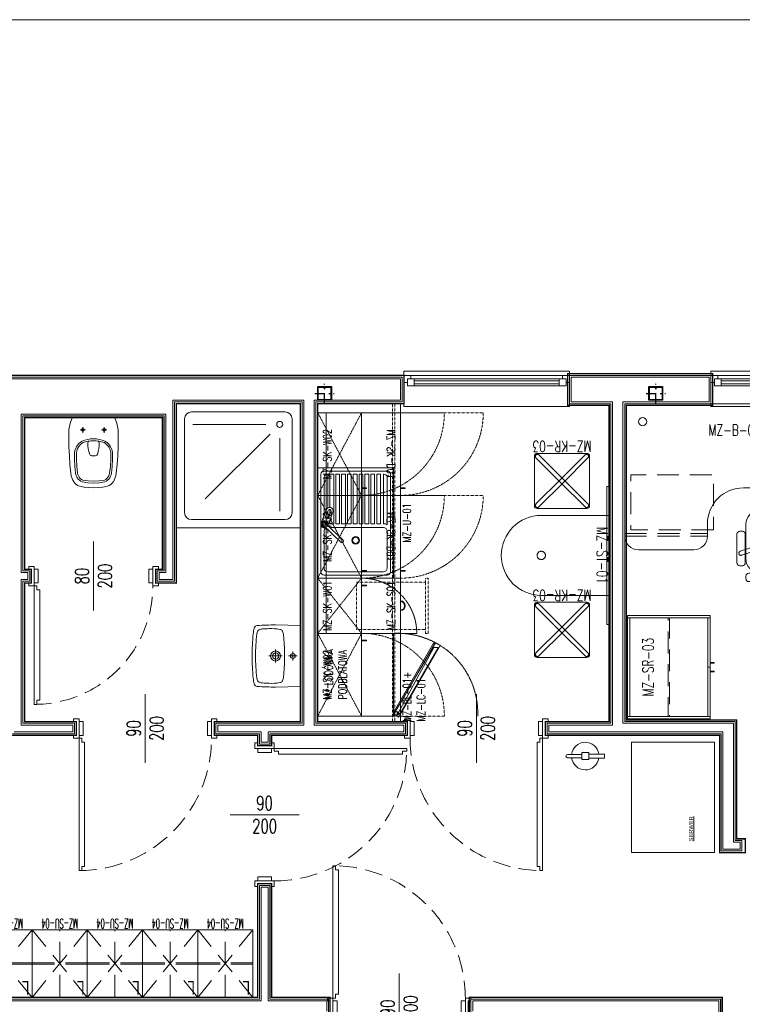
# Model space of a CAD drawing. Header units: millimetres. Extents: x -4835 to 23023, y -15404 to 3906.
# Tile 39 of 39: x -1321 to -797, y 1673 to 2387. Entities that reach past the tile are written whole.
import ezdxf
from ezdxf.enums import TextEntityAlignment as Align

# ---------------------------------------------------------------- set-up
doc = ezdxf.new("R2010")
doc.units = ezdxf.units.MM
for name, pattern in [('DASHED', [19.05, 12.7, -6.35]), ('DASHED2', [0.375, 0.25, -0.125]), ('DGN Style 2', [53.396408, 32.037845, -21.358563]), ('HIDDEN2', [4.7625, 3.175, -1.5875]), ('Kropki i Kreski', [6.702778, 3.527778, -1.763889, 0, -1.411111])]:
    doc.linetypes.add(name, pattern=pattern)
doc.layers.get('0').update_dxf_attribs({"lineweight": 9})
for name, color, linetype, lineweight in [('- AGP-1_OPISY', 7, 'Continuous', 9), ('drzwi', 30, 'Continuous', 13), ('MEBLE PKN', 150, 'Continuous', 9), ('Wyposazenie Wew - Meble 2D Zapleczowe', 7, 'Continuous', 9), ('Wyposazenie Wew - Urzadzenia Sanitarne', 6, 'Continuous', 9), ('Ślusarka_okienna', 30, 'Continuous', 13)]:
    doc.layers.add(name, color=color, linetype=linetype, lineweight=lineweight)
doc.layers.add('Budowlane - Sciany Wew', color=7, linetype='Continuous')
doc.layers.add('Ściany', color=51, linetype='Continuous')
doc.styles.add('JACEK_07', font='simplex.shx', dxfattribs={"width": 0.7})
doc.styles.add('RomanS', font='simplex.shx')
doc.styles.get("Standard").update_dxf_attribs({"font": 'arial.ttf'})

# ---------------------------------------------------------------- blocks, each defined once
blk = doc.blocks.new('Miska_KOŁO_Style')
at = {"layer": 'Wyposazenie Wew - Urzadzenia Sanitarne'}
for points in [[(16.46, -40.38), (16.13, -42.35), (15.57, -44.28), (15.05, -45.51), (15.04, -45.54), (14.37, -46.65), (14.35, -46.68), (13.51, -47.7), (12.54, -48.59), (12.51, -48.61), (11.4, -49.3), (11.37, -49.32), (10.17, -49.88), (6.85, -50.46), (6.76, -50.47), (3.43, -50.86), (3.34, -50.86), (0.03, -51.04), (-3.32, -50.86), (-3.41, -50.86), (-6.76, -50.47), (-6.85, -50.46), (-10.17, -49.88), (-11.35, -49.32), (-11.37, -49.3), (-12.46, -48.61), (-12.49, -48.59), (-13.51, -47.7), (-14.35, -46.68), (-14.37, -46.65), (-15.04, -45.54), (-15.05, -45.51), (-15.57, -44.28), (-16.1, -42.35), (-16.46, -40.38), (-17.11, -34.03), (-17.52, -27.71), (-17.77, -21.37), (-17.77, -8.73), (-17.44, -6.47), (-16.93, -4.24), (-16.21, -2.11), (-15.31, 0), (15.31, 0), (15.31, -0.05), (15.31, 0), (16.21, -2.11), (16.93, -4.24), (17.49, -6.47), (17.83, -8.73), (17.83, -15.08), (17.83, -15.03), (17.8, -21.37), (17.54, -27.71), (17.11, -34.03), (16.46, -40.38), (16.46, -40.43)], [(-7.73, -7.04), (-7.73, -11.02)], [(7.78, -7.04), (7.78, -11.02)], [(-17.77, -8.73), (-17.77, -8.78)], [(-9.73, -8.99), (-5.75, -8.99)], [(5.75, -8.99), (9.73, -8.99)], [(-17.77, -15.03), (-17.77, -15.08)], [(12.95, -40.43), (12.95, -40.38), (13.5, -35.53), (13.51, -35.39), (13.82, -30.52), (13.82, -30.38), (13.77, -25.53), (13.56, -24.03), (13.56, -24), (13.09, -22.64), (13.07, -22.6), (12.43, -21.25), (12.42, -21.22), (11.65, -20.03), (11.63, -20.01), (10.63, -18.85), (10.6, -18.82), (9.54, -17.86), (9.52, -17.85), (8.25, -17.05), (6.27, -16.31), (4.21, -15.85), (2.13, -15.54), (0.03, -15.51), (-2.11, -15.54), (-4.21, -15.85), (-6.27, -16.31), (-8.25, -17.05), (-9.47, -17.85), (-9.49, -17.86), (-10.6, -18.82), (-10.63, -18.85), (-11.61, -20.01), (-11.63, -20.03), (-12.42, -21.22), (-12.43, -21.25), (-13.07, -22.6), (-13.09, -22.64), (-13.5, -24), (-13.51, -24.03), (-13.77, -25.53), (-13.77, -30.38), (-13.77, -30.52), (-13.51, -35.39), (-13.5, -35.53), (-12.95, -40.38), (-12.74, -41.52), (-12.73, -41.55), (-12.37, -42.61), (-12.35, -42.64), (-11.79, -43.71), (-11.78, -43.74), (-11.11, -44.65), (-11.09, -44.67), (-10.25, -45.51), (-10.22, -45.53), (-9.31, -46.2), (-9.29, -46.21), (-8.25, -46.75), (-4.14, -47.31), (0.03, -47.52), (4.14, -47.31), (8.25, -46.75), (9.32, -46.21), (9.34, -46.2), (10.22, -45.53), (10.25, -45.51), (11.12, -44.67), (11.14, -44.65), (11.83, -43.74), (11.84, -43.71), (12.35, -42.64), (12.37, -42.61), (12.73, -41.55), (12.74, -41.52), (12.95, -40.38)], [(11.66, -40.17), (12.21, -35.42), (12.23, -35.29), (12.48, -30.46), (12.48, -30.33), (12.48, -25.56), (12.28, -24.28), (12.27, -24.26), (11.85, -23.08), (11.84, -23.04), (11.28, -21.89), (11.26, -21.86), (10.62, -20.8), (10.61, -20.78), (9.74, -19.78), (9.71, -19.75), (8.77, -18.94), (8.75, -18.92), (7.68, -18.24), (5.86, -17.59), (3.93, -17.13), (2, -16.87), (0.03, -16.82), (-1.9, -16.87), (-3.88, -17.13), (-5.75, -17.59), (-7.6, -18.24), (-8.7, -18.92), (-8.72, -18.94), (-9.63, -19.75), (-9.66, -19.78), (-10.5, -20.78), (-10.52, -20.8), (-11.21, -21.86), (-11.23, -21.89), (-11.79, -23.04), (-11.8, -23.08), (-12.17, -24.26), (-12.18, -24.28), (-12.38, -25.56), (-12.38, -30.33), (-12.38, -30.46), (-12.12, -35.29), (-12.11, -35.42), (-11.58, -40.17), (-11.58, -40.2)], [(-8.25, -17.05), (-8.25, -17.08)], [(-4.21, -18.49), (-4.21, -18.47), (-4.21, -20.6), (-3.96, -22.71), (-3.49, -24.76), (-2.75, -26.76), (-2.37, -27.27), (-2.36, -27.28), (-1.83, -27.61), (-1.81, -27.61), (-1.18, -27.71), (1.18, -27.71), (1.81, -27.61), (1.83, -27.61), (2.39, -27.28), (2.4, -27.27), (2.77, -26.76), (3.49, -24.76), (3.96, -22.71), (4.21, -20.6), (4.21, -18.47), (3.96, -17.7), (3.49, -17.05), (3.49, -17.08)], [(-3.44, -17.05), (-3.96, -17.7), (-4.21, -18.47)], [(4.21, -18.47), (4.21, -18.49)], [(-16.46, -40.38), (-16.46, -40.43)], [(-12.95, -40.38), (-12.95, -40.43)], [(-11.58, -40.25), (-11.35, -41.32), (-11.35, -41.35), (-10.97, -42.36), (-10.96, -42.39), (-10.38, -43.38), (-9.66, -44.23), (-9.64, -44.24), (-8.8, -44.91), (-8.78, -44.93), (-7.81, -45.46), (-3.88, -45.98), (0.08, -46.21)], [(-0.03, -46.21), (3.96, -45.98), (7.86, -45.46), (8.83, -44.93), (8.85, -44.91), (9.72, -44.24), (9.74, -44.23), (10.48, -43.38), (11.02, -42.39), (11.03, -42.36), (11.45, -41.35), (11.46, -41.32), (11.66, -40.25), (11.66, -40.3)], [(-15.57, -44.28), (-15.57, -44.31)], [(15.57, -44.28), (15.57, -44.31)]]:
    blk.add_lwpolyline(points, dxfattribs=at)
for centre in [(-7.73, -8.99), (7.78, -8.99)]:
    blk.add_circle(centre, 0.976, dxfattribs=at)
blk = doc.blocks.new('UMYWALKA KOŁO NOVA PRO 45')
at = {"layer": 'Wyposazenie Wew - Urzadzenia Sanitarne'}
for p, q in [((3.21, -5.5), (-3.21, -5.5)), ((0, -2.29), (0, -8.71)), ((0, -22.84), (0, -13.17)), ((-4.83, -18.01), (4.83, -18.01))]:
    blk.add_line(p, q, dxfattribs=at)
for points in [[(0, 0), (22.22, 0), (22.5, -18.01, -0.022418), (22.04, -31.29, -0.33438), (20.27, -33.54, -0.032866), (16.05, -34.28, -0.025259), (0, -35.01, -0.025259), (-16.05, -34.28, -0.032866), (-20.27, -33.54, -0.33438), (-22.04, -31.29, -0.022418), (-22.5, -18.01), (-22.22, 0), (0, 0)], [(0, -11.5, 0.014903), (-8.61, -11.73, 0.014241), (-14.89, -12.25, 0.076583), (-17.99, -13.01, 0.227108), (-19.32, -15.02, 0.049924), (-19.82, -22.71, 0.019997), (-19.58, -27.5, 0.071818), (-19.06, -29.95, 0.193992), (-17.91, -31.11, 0.056141), (-15.94, -31.65, 0.031566), (0, -32.52, 0.031566), (15.94, -31.65, 0.056141), (17.91, -31.11, 0.193992), (19.06, -29.95, 0.071818), (19.58, -27.5, 0.019997), (19.82, -22.7, 0.049924), (19.32, -15.02, 0.227108), (17.99, -13.01, 0.076583), (14.89, -12.25, 0.014241), (8.61, -11.73, 0.014903), (0, -11.5)]]:
    blk.add_lwpolyline(points, format="xyb", dxfattribs=at)
for centre, radius in [((0, -5.5), 1.75), ((0, -18.01), 3.65), ((0, -18.01), 2.25)]:
    blk.add_circle(centre, radius, dxfattribs=at)
blk = doc.blocks.new('Natrysk_90x90')
at = {"layer": 'Wyposazenie Wew - Urzadzenia Sanitarne', "linetype": 'Continuous'}
for p, q in [((0, 90), (-90, 90)), ((-90, 90), (-90, 0)), ((0, 0), (0, 90)), ((-84, 79), (-84, 11)), ((-11, 84), (-79, 84)), ((-6, 11), (-6, 79)), ((-15, 25), (-15, 78)), ((-22, 22), (-69, 69)), ((-25, 15), (-78, 15)), ((-90, 0), (0, 0)), ((-79, 6), (-11, 6))]:
    blk.add_line(p, q, dxfattribs=at)
at = {"layer": 'Wyposazenie Wew - Urzadzenia Sanitarne', "linetype": 'Continuous', "flags": 128}
blk.add_lwpolyline([(0, 0), (-90, 0)], dxfattribs=at)
at = {"layer": 'Wyposazenie Wew - Urzadzenia Sanitarne', "linetype": 'Continuous'}
blk.add_circle((-15, 15), 2.2, dxfattribs=at)
for centre, start, end in [((-79, 79), 90, 180), ((-11, 79), 0, 90), ((-79, 11), 180, 270), ((-11, 11), 270, 0)]:
    blk.add_arc(centre, 5, start, end, dxfattribs=at)
blk = doc.blocks.new('*U273')
at = {"color": 252, "linetype": 'HIDDEN2', "lineweight": 0, "ltscale": 5, "true_color": 0x969696}
for p, q in [((40, 0), (0, -49)), ((0, 0), (40, -49)), ((40, 0), (80, -49)), ((80, 0), (40, -49)), ((80, 0), (120, -49)), ((120, 0), (80, -49)), ((120, 0), (160, -49)), ((160, 0), (120, -49)), ((160, 0), (200, -49)), ((200, 0), (160, -49)), ((200, 0), (240, -49)), ((240, 0), (200, -49)), ((240, 0), (280, -49)), ((280, 0), (240, -49)), ((280, 0), (320, -49)), ((320, 0), (280, -49)), ((320, 0), (360, -49)), ((360, 0), (320, -49)), ((20, -0.5), (20, -48.5)), ((60, -0.5), (60, -48.5)), ((100, -0.5), (100, -48.5)), ((140, -0.5), (140, -48.5)), ((180, -0.5), (180, -48.5)), ((220, -0.5), (220, -48.5)), ((260, -0.5), (260, -48.5)), ((300, -0.5), (300, -48.5)), ((340, -0.5), (340, -48.5)), ((0, -24), (40, -24)), ((0, -25), (40, -25)), ((40, -24), (80, -24)), ((40, -25), (80, -25)), ((80, -24), (120, -24)), ((80, -25), (120, -25)), ((120, -24), (160, -24)), ((120, -25), (160, -25)), ((160, -24), (200, -24)), ((160, -25), (200, -25)), ((200, -24), (240, -24)), ((200, -25), (240, -25)), ((240, -24), (280, -24)), ((240, -25), (280, -25)), ((280, -24), (320, -24)), ((280, -25), (320, -25)), ((320, -24), (360, -24)), ((320, -25), (360, -25))]:
    blk.add_line(p, q, dxfattribs=at)
at = {"linetype": 'Continuous', "lineweight": 0, "flags": 128}
for points in [[(40, -49), (40, 0), (0, 0), (0, -49)], [(80, -49), (80, 0), (40, 0), (40, -49)], [(120, -49), (120, 0), (80, 0), (80, -49)], [(160, -49), (160, 0), (120, 0), (120, -49)], [(200, -49), (200, 0), (160, 0), (160, -49)], [(240, -49), (240, 0), (200, 0), (200, -49)], [(280, -49), (280, 0), (240, 0), (240, -49)], [(320, -49), (320, 0), (280, 0), (280, -49)], [(360, -49), (360, 0), (320, 0), (320, -49)]]:
    blk.add_lwpolyline(points, close=True, dxfattribs=at)
at = {"width": 40, "attachment_point": 1, "style": 'JACEK_07'}
for s, insert, char_height in [('{\\fArial|b0|i0|c238|p34;L}', (2, -2), 10), ('{\\fArial|b0|i0|c238|p34;L}', (42, -2), 10), ('{\\fArial|b0|i0|c238|p34;L}', (82, -2), 10), ('{\\fArial|b0|i0|c238|p34;L}', (122, -2), 10), ('{\\fArial|b0|i0|c238|p34;L}', (162, -2), 10), ('{\\fArial|b0|i0|c238|p34;L}', (202, -2), 10), ('{\\fArial|b0|i0|c238|p34;L}', (242, -2), 10), ('{\\fArial|b0|i0|c238|p34;L}', (282, -2), 10), ('{\\fArial|b0|i0|c238|p34;L}', (322, -2), 10), ('\\pxqc;{\\W0.5;MZ-SU-04}', (0, -50), 7), ('\\pxqc;{\\W0.5;MZ-SU-04}', (40, -50), 7), ('\\pxqc;{\\W0.5;MZ-SU-04}', (80, -50), 7), ('\\pxqc;{\\W0.5;MZ-SU-04}', (120, -50), 7), ('\\pxqc;{\\W0.5;MZ-SU-04}', (160, -50), 7), ('\\pxqc;{\\W0.5;MZ-SU-04}', (200, -50), 7), ('\\pxqc;{\\W0.5;MZ-SU-04}', (240, -50), 7), ('\\pxqc;{\\W0.5;MZ-SU-04}', (280, -50), 7), ('\\pxqc;{\\W0.5;MZ-SU-04}', (320, -50), 7)]:
    blk.add_mtext(s, dxfattribs=dict(at, insert=insert, char_height=char_height))
blk = doc.blocks.new('*U255')
at = {"layer": 'MEBLE PKN'}
for points in [[(0, 0), (60, 0), (60, -55), (0, -55)], [(-0.73, -58.73), (51.23, -88.73), (53.23, -85.27), (1.27, -55.27)], [(2.63, -54.9), (52.86, -83.9), (52.36, -84.77), (2.13, -55.77)], [(49.75, -87.3), (1.25, -59.3), (2.59, -58.48), (49.82, -84.17)]]:
    blk.add_lwpolyline(points, close=True, dxfattribs=at)
blk.add_lwpolyline([(1, -55), (1, -58, 1), (3, -58), (3, -55)], format="xyb", dxfattribs=at)
blk.add_circle((2, -58), 0.5, dxfattribs=at)
at = {"layer": 'MEBLE PKN', "color": 251, "linetype": 'DASHED2', "true_color": 0x636363}
blk.add_arc((2, -58), 58.03, 268.02507, 2.96314, dxfattribs=at)
at = {"layer": 'MEBLE PKN', "color": 7, "insert": (0, -5), "char_height": 6, "width": 60, "attachment_point": 1, "style": 'JACEK_07'}
blk.add_mtext('\\pxqc;***{\\H0.66667x; }LODÓWKA PODBLATOWA', dxfattribs=at)
blk = doc.blocks.new('*U241')
at = {"layer": 'MEBLE PKN'}
blk.add_lwpolyline([(0, 0), (230.5, 0), (230.5, -60), (0, -60), (0, 0)], dxfattribs=at)
at = {"layer": 'MEBLE PKN', "color": 252, "linetype": 'DASHED2', "ltscale": 0.5, "true_color": 0x969696}
blk.add_lwpolyline([(0, -56), (230.5, -56), (230.5, -54.2), (0, -54.2)], close=True, dxfattribs=at)
at = {"layer": 'MEBLE PKN', "color": 7, "insert": (0, -61.81), "char_height": 6, "width": 40, "attachment_point": 1, "style": 'JACEK_07'}
blk.add_mtext('\\pxql;MZ-BL-01+\\PMZ-LC-01', dxfattribs=at)
blk = doc.blocks.new('*U242')
at = {"color": 252, "linetype": 'DASHED2', "lineweight": 0, "ltscale": 0.5, "true_color": 0x969696}
for p, q in [((40, 0), (0, -31.8)), ((40, -31.8), (0, 0))]:
    blk.add_line(p, q, dxfattribs=at)
at = {"linetype": 'Continuous', "lineweight": 0, "flags": 128}
for points in [[(40, 0), (40, -31.8), (0, -31.8), (0, 0)], [(34.5, -35.3), (34.5, -31.8), (35, -31.8), (35, -35.3)]]:
    blk.add_lwpolyline(points, close=True, dxfattribs=at)
at = {"color": 252, "linetype": 'DASHED2', "lineweight": 0, "true_color": 0x969696}
blk.add_lwpolyline([(0, -31.8), (0, -71.8)], dxfattribs=at)
blk.add_arc((0, -31.8), 40, 270, 0, dxfattribs=at)
at = {"color": 7, "insert": (20, -4), "char_height": 6, "width": 40, "attachment_point": 2, "style": 'JACEK_07'}
blk.add_mtext('MZ-SK-W01', dxfattribs=at)
blk = doc.blocks.new('*U243')
at = {"color": 252, "linetype": 'DASHED2', "lineweight": 0, "ltscale": 0.5, "true_color": 0x969696}
for p, q in [((60, -31.8), (0, 0)), ((60, 0), (0, -31.8))]:
    blk.add_line(p, q, dxfattribs=at)
at = {"linetype": 'Continuous', "lineweight": 0, "flags": 128}
for points in [[(60, 0), (60, -31.8), (0, -31.8), (0, 0)], [(54.5, -35.3), (54.5, -31.8), (55, -31.8), (55, -35.3)]]:
    blk.add_lwpolyline(points, close=True, dxfattribs=at)
at = {"color": 252, "linetype": 'DASHED2', "lineweight": 0, "ltscale": 0.5, "true_color": 0x969696}
blk.add_lwpolyline([(0, -31.8), (0, -91.8)], dxfattribs=at)
blk.add_arc((0, -31.8), 60, 270, 0, dxfattribs=at)
at = {"color": 7, "insert": (30, -4), "char_height": 6, "width": 40, "attachment_point": 2, "style": 'JACEK_07'}
blk.add_mtext('MZ-SK-W02', dxfattribs=at)
blk = doc.blocks.new('*U244')
at = {"linetype": 'Continuous', "lineweight": 0, "flags": 128}
blk.add_lwpolyline([(40, -6.2), (40, -60), (0, -60), (0, -6.2)], close=True, dxfattribs=at)
at = {"color": 252, "linetype": 'DASHED2', "lineweight": 0, "ltscale": 0.5, "true_color": 0x969696}
blk.add_lwpolyline([(2.8, -28.2), (37.2, -28.2), (37.2, -78.2), (2.8, -78.2)], close=True, dxfattribs=at)
blk.add_lwpolyline([(2.8, -78.2), (0, -78.2), (0, -80), (40, -80), (40, -78.2), (37.2, -78.2)], dxfattribs=at)
at = {"linetype": 'Continuous', "lineweight": 0}
for radius in [3.5, 3]:
    blk.add_arc((20, -60), radius, 180, 0, dxfattribs=at)
blk.add_point((0, 0))
at = {"color": 7, "insert": (20, -50.2), "char_height": 6, "width": 40, "attachment_point": 2, "style": 'JACEK_07'}
blk.add_mtext('MZ-SK-S01', dxfattribs=at)
blk = doc.blocks.new('*U245')
at = {"linetype": 'Continuous', "lineweight": 0, "flags": 128}
for points in [[(60, -6.2), (60, -60), (0, -60), (0, -6.2)], [(54.5, -63.5), (54.5, -60), (55, -60), (55, -63.5)]]:
    blk.add_lwpolyline(points, close=True, dxfattribs=at)
at = {"color": 252, "linetype": 'DASHED2', "lineweight": 0, "ltscale": 0.5, "true_color": 0x969696}
blk.add_lwpolyline([(0, -120), (0, -60)], dxfattribs=at)
blk.add_arc((0, -60), 60, 270, 0, dxfattribs=at)
blk.add_point((0, 0))
at = {"color": 7, "insert": (30, -50.2), "char_height": 6, "width": 40, "attachment_point": 2, "style": 'JACEK_07'}
blk.add_mtext('MZ-SK-D01', dxfattribs=at)
blk = doc.blocks.new('*U247')
at = {"color": 7, "lineweight": 0}
for p, q in [((0, 0), (80, 0)), ((0, -55), (0, 0)), ((80, 0), (80, -55)), ((2.29, -50.42), (2.29, -4.58)), ((4.58, -2.29), (75.42, -2.29)), ((7.33, -4.58), (34.04, -4.58)), ((45.31, -4.58), (73.4, -4.58)), ((77.71, -4.58), (77.71, -50.42)), ((4.58, -47.67), (4.58, -7.33)), ((36.79, -47.67), (36.79, -8.68)), ((39.52, -8.82), (39.52, -11.57)), ((39.52, -8.82), (42.17, -8.82)), ((39.52, -11.57), (75.42, -11.57)), ((39.52, -13.06), (39.52, -15.81)), ((39.52, -13.06), (75.42, -13.06)), ((43.04, -7.33), (48.62, -7.33)), ((45.98, -8.82), (49.8, -8.82)), ((50.97, -7.33), (75.42, -7.33)), ((51.34, -8.82), (75.42, -8.82)), ((75.42, -7.18), (75.42, -7.33)), ((75.42, -8.82), (75.42, -11.57)), ((75.42, -13.06), (75.42, -15.81)), ((39.52, -15.81), (75.42, -15.81)), ((39.52, -17.3), (39.52, -20.05)), ((39.52, -17.3), (75.42, -17.3)), ((39.52, -20.05), (75.42, -20.05)), ((75.42, -17.3), (75.42, -20.05)), ((39.52, -21.54), (39.52, -24.29)), ((39.52, -21.54), (75.42, -21.54)), ((39.52, -24.29), (75.42, -24.29)), ((39.52, -25.78), (39.52, -28.53)), ((39.52, -25.78), (75.42, -25.78)), ((39.52, -28.53), (75.42, -28.53)), ((75.42, -21.54), (75.42, -24.29)), ((75.42, -25.78), (75.42, -28.53)), ((39.52, -30.02), (39.52, -32.77)), ((39.52, -30.02), (75.42, -30.02)), ((39.52, -32.77), (75.42, -32.77)), ((39.52, -34.26), (39.52, -37.01)), ((39.52, -34.26), (75.42, -34.26)), ((75.42, -30.02), (75.42, -32.77)), ((75.42, -34.26), (75.42, -37.01)), ((39.52, -37.01), (75.42, -37.01)), ((39.52, -38.5), (75.42, -38.5)), ((39.52, -38.5), (39.52, -41.25)), ((39.52, -41.25), (75.42, -41.25)), ((39.52, -42.74), (75.42, -42.74)), ((39.52, -42.74), (39.52, -45.49)), ((75.42, -38.5), (75.42, -41.25)), ((75.42, -42.74), (75.42, -45.49)), ((39.52, -45.49), (75.42, -45.49)), ((39.52, -47.67), (75.42, -47.67)), ((39.52, -47.67), (39.52, -48.12)), ((75.42, -47.82), (75.42, -47.67)), ((80, -55), (0, -55)), ((75.42, -52.71), (4.58, -52.71)), ((34.04, -50.42), (7.33, -50.42)), ((38.71, -50.42), (73.4, -50.42))]:
    blk.add_line(p, q, dxfattribs=at)
at = {"color": 7, "linetype": 'Continuous', "lineweight": 0}
for p, q in [((38.14, -4.09), (25.96, -16.92)), ((39.72, -5.6), (27.54, -18.42)), ((49.72, -6.29), (39.84, -2.47)), ((49.07, -7.51), (44.53, -5.75)), ((47.89, -11.03), (38.14, -7.27)), ((48.23, -9.69), (43.68, -7.94))]:
    blk.add_line(p, q, dxfattribs=at)
at = {"color": 7, "lineweight": 0}
for radius in [2.75, 2.29]:
    blk.add_circle((27.5, -27.5), radius, dxfattribs=at)
for centre, radius, start, end in [((4.58, -4.58), 2.29, 90, 180), ((7.33, -7.33), 2.75, 90, 180), ((34.04, -7.33), 2.75, 30.91541, 90), ((72.64, -7.26), 2.78, 358.41716, 75.82491), ((75.42, -4.58), 2.29, 0, 90), ((7.33, -47.67), 2.75, 180, 270), ((34.04, -47.67), 2.75, 270, 0), ((34.48, -47.67), 5.04, 326.94427, 0), ((72.64, -47.74), 2.78, 284.17509, 1.58284), ((4.58, -50.42), 2.29, 180, 270), ((75.42, -50.42), 2.29, 270, 0)]:
    blk.add_arc(centre, radius, start, end, dxfattribs=at)
at = {"color": 7, "linetype": 'Continuous', "lineweight": 0, "extrusion": (0, 0, -1)}
for centre, radius, start, end in [((-38.93, -4.85), 2.54, 338.95059, 288.08217), ((-38.93, -4.85), 1.8, 350.78772, 276.24505), ((-38.93, -4.85), 1.09, 43.51637, 223.51639), ((-44.11, -6.85), 1.17, 291.11646, 111.11646), ((-48.8, -8.66), 2.54, 111.11646, 291.11692), ((-48.65, -8.6), 1.17, 111.11646, 291.11692), ((-26.75, -17.67), 1.09, 223.51639, 43.5164)]:
    blk.add_arc(centre, radius, start, end, dxfattribs=at)
at = {"color": 7, "insert": (40, -61.61), "char_height": 6, "width": 40, "attachment_point": 2, "style": 'JACEK_07'}
blk.add_mtext('MZ-U-01', dxfattribs=at)
blk = doc.blocks.new('*U248')
at = {"color": 252, "linetype": 'DASHED2', "lineweight": 0, "ltscale": 0.5, "true_color": 0x969696}
for p, q in [((60, -31.8), (0, 0)), ((60, 0), (0, -31.8))]:
    blk.add_line(p, q, dxfattribs=at)
at = {"linetype": 'Continuous', "lineweight": 0, "flags": 128}
for points in [[(60, 0), (60, -31.8), (0, -31.8), (0, 0)], [(5.5, -35.3), (5.5, -31.8), (5, -31.8), (5, -35.3)]]:
    blk.add_lwpolyline(points, close=True, dxfattribs=at)
at = {"color": 252, "linetype": 'DASHED2', "lineweight": 0, "ltscale": 0.5, "true_color": 0x969696}
blk.add_lwpolyline([(60, -31.8), (60, -91.8)], dxfattribs=at)
blk.add_arc((60, -31.8), 60, 180, 270, dxfattribs=at)
at = {"color": 7, "insert": (30, -4), "char_height": 6, "width": 40, "attachment_point": 2, "style": 'JACEK_07'}
blk.add_mtext('MZ-SK-W02', dxfattribs=at)
blk = doc.blocks.new('*U246')
at = {"linetype": 'Continuous', "lineweight": 0, "flags": 128}
for points in [[(60, -6.2), (60, -60), (0, -60), (0, -6.2)], [(54.5, -63.5), (54.5, -60), (55, -60), (55, -63.5)]]:
    blk.add_lwpolyline(points, close=True, dxfattribs=at)
at = {"color": 252, "linetype": 'DASHED2', "lineweight": 0, "ltscale": 0.5, "true_color": 0x969696}
blk.add_lwpolyline([(0, -120), (0, -60)], dxfattribs=at)
blk.add_arc((0, -60), 60, 270, 0, dxfattribs=at)
blk.add_point((0, 0))
at = {"color": 7, "insert": (30, -50.2), "char_height": 6, "width": 40, "attachment_point": 2, "style": 'JACEK_07'}
blk.add_mtext('MZ-SK-D01', dxfattribs=at)
blk = doc.blocks.new('*U249')
at = {"color": 252, "linetype": 'DASHED2', "lineweight": 0, "ltscale": 0.5, "true_color": 0x969696}
for p, q in [((60, -31.8), (0, 0)), ((60, 0), (0, -31.8))]:
    blk.add_line(p, q, dxfattribs=at)
at = {"linetype": 'Continuous', "lineweight": 0, "flags": 128}
for points in [[(60, 0), (60, -31.8), (0, -31.8), (0, 0)], [(5.5, -35.3), (5.5, -31.8), (5, -31.8), (5, -35.3)]]:
    blk.add_lwpolyline(points, close=True, dxfattribs=at)
at = {"color": 252, "linetype": 'DASHED2', "lineweight": 0, "ltscale": 0.5, "true_color": 0x969696}
blk.add_lwpolyline([(60, -31.8), (60, -91.8)], dxfattribs=at)
blk.add_arc((60, -31.8), 60, 180, 270, dxfattribs=at)
at = {"color": 7, "insert": (30, -4), "char_height": 6, "width": 40, "attachment_point": 2, "style": 'JACEK_07'}
blk.add_mtext('MZ-SK-W02', dxfattribs=at)
blk = doc.blocks.new('*U259')
at = {"linetype": 'HIDDEN2', "lineweight": 0, "ltscale": 5}
for p, q in [((156.2, -61), (156.2, 0)), ((158, -61), (158, 0)), ((0, -94.2), (60, -94.2)), ((0, -96), (60, -96))]:
    blk.add_line(p, q, dxfattribs=at)
at = {"lineweight": 0, "flags": 128}
blk.add_lwpolyline([(60, -87), (60, -96, -0.414214), (50, -106), (10, -106, -0.414214), (0, -96), (0, 0), (180, 0), (180, -41, -0.414214), (160, -61), (86, -61, 0.414214)], format="xyb", close=True, dxfattribs=at)
at = {"linetype": 'HIDDEN2', "lineweight": 0, "ltscale": 5, "flags": 128}
blk.add_lwpolyline([(64.42, -91.5), (4.42, -91.5), (4.42, -51.5), (64.42, -51.5)], close=True, dxfattribs=at)
at = {"lineweight": 0}
blk.add_circle((13, -13), 3, dxfattribs=at)
at = {"color": 7, "insert": (90, -20.5), "char_height": 8, "width": 180, "attachment_point": 5, "style": 'JACEK_07'}
blk.add_mtext('MZ-B-02-L/P', dxfattribs=at)
blk = doc.blocks.new('*U263')
at = {"linetype": 'Continuous', "lineweight": 0}
for p, q in [((0, 0), (75, 0)), ((1.8, -1.8), (73.2, -1.8))]:
    blk.add_line(p, q, dxfattribs=at)
at = {"linetype": 'Continuous', "lineweight": 0, "flags": 128}
for points in [[(1.8, 0), (1.8, -60), (0, -60), (0, 0)], [(75, 0), (75, -60), (73.2, -60), (73.2, 0)], [(1.8, -58.2), (37.5, -58.2), (37.5, -60), (1.8, -60)], [(34.66, -60), (34.66, -62.79), (34.06, -62.79), (34.06, -60)], [(37.5, -58.2), (73.2, -58.2), (73.2, -60), (37.5, -60)], [(40.34, -60), (40.34, -62.79), (40.94, -62.79), (40.94, -60)]]:
    blk.add_lwpolyline(points, close=True, dxfattribs=at)
at = {"linetype": 'HIDDEN2', "lineweight": 0, "ltscale": 5, "flags": 128}
blk.add_lwpolyline([(73.2, -29.5), (73.2, -30.5), (1.8, -30.5), (1.8, -29.5)], close=True, dxfattribs=at)
at = {"color": 7, "insert": (37.5, -15), "char_height": 8, "width": 75, "attachment_point": 5, "style": 'JACEK_07'}
blk.add_mtext('MZ-SR-03', dxfattribs=at)
blk = doc.blocks.new('*U264')
at = {"linetype": 'HIDDEN2', "lineweight": 0, "ltscale": 5}
for p, q in [((-1.5, -1.5), (-1.5, -29)), ((1.5, -1.5), (1.5, -29)), ((-25.69, -19.08), (0.46, -27.57)), ((25.69, -19.08), (-0.46, -27.57)), ((-26.62, -21.93), (-0.46, -30.43)), ((-17.38, -50.37), (-1.21, -28.12)), ((26.62, -21.93), (0.46, -30.43)), ((17.38, -50.37), (1.21, -28.12)), ((-14.95, -52.13), (1.21, -29.88)), ((14.95, -52.13), (-1.21, -29.88))]:
    blk.add_line(p, q, dxfattribs=at)
at = {"linetype": 'Continuous', "lineweight": 0}
for p, q in [((-22.5, -26.5), (-22.5, -21.5)), ((22.5, -26.5), (22.5, -21.5))]:
    blk.add_line(p, q, dxfattribs=at)
at = {"linetype": 'Continuous', "lineweight": 0, "flags": 128}
for points in [[(20.5, 0), (-20.5, 0, 0.414214), (-22.5, -2), (-22.5, -4, 0.414214), (-20.5, -6), (20.5, -6, 0.414214), (22.5, -4), (22.5, -2, 0.414214)], [(-12.5, -51.5, -0.414214), (-22.5, -41.5), (-22.5, -16.5, -0.414214), (-12.5, -6.5), (12.5, -6.5, -0.414214), (22.5, -16.5), (22.5, -41.5, -0.414214), (12.5, -51.5)], [(-29, -13.5), (-29, -34.5, 0.414214), (-27, -36.5), (-25, -36.5, 0.414214), (-23, -34.5), (-23, -13.5, 0.414214), (-25, -11.5), (-27, -11.5, 0.414214)], [(25, -36.5), (27, -36.5, 0.414214), (29, -34.5), (29, -13.5, 0.414214), (27, -11.5), (25, -11.5, 0.414214), (23, -13.5), (23, -34.5, 0.414214)]]:
    blk.add_lwpolyline(points, format="xyb", close=True, dxfattribs=at)
at = {"linetype": 'DGN Style 2', "lineweight": 0, "extrusion": (0, 0, -1)}
for centre, start, end in [((0, -1.5), 0, 180), ((26.15, -20.5), 288, 108), ((-26.15, -20.5), 72, 252), ((16.16, -51.25), 216, 36), ((-16.16, -51.25), 144, 324)]:
    blk.add_arc(centre, 1.5, start, end, dxfattribs=at)
at = {"color": 7, "insert": (0, -57.5), "char_height": 8, "width": 45, "attachment_point": 5, "style": 'JACEK_07'}
blk.add_mtext('MZ-KR-01', dxfattribs=at)
blk = doc.blocks.new('Gasnica')
at = {"linetype": 'Continuous', "lineweight": 13}
for p, q in [((-12.8, 1.2), (-2.5, 1.2)), ((-2.5, -2.5), (-2.5, 2.5)), ((-2.5, 2.5), (2.5, 2.5)), ((2.5, 2.5), (2.5, -2.5)), ((2.5, -1.5), (2.5, 1.5)), ((2.5, 1.5), (14, 1.5)), ((14, 1.5), (14, -1.5)), ((-2.5, -1.2), (-12.8, -1.2)), ((2.5, -2.5), (-2.5, -2.5)), ((14, -1.5), (2.5, -1.5))]:
    blk.add_line(p, q, dxfattribs=at)
for centre, radius, start, end in [((0, 0), 10, 8.62693, 173.1079), ((-12.8, 0), 1.2, 90, 270), ((0, 0), 10, 186.8921, 351.37307)]:
    blk.add_arc(centre, radius, start, end, dxfattribs=at)
blk = doc.blocks.new('*U233')
blk.add_lwpolyline([(4, 7), (4, 10), (6, 10), (6, 100), (4, 100), (4, 103), (2, 103), (2, 7)], close=True)
at = {"color": 7}
blk.add_lwpolyline([(50, 25), (50, -25)], dxfattribs=at)
for points in [[(-2, -5), (0, -5), (0, 5), (-2, 5), (-2, 7), (2, 7), (2, 5), (2, -7), (-2, -7), (-2, -5)], [(2, 5), (5, 5), (5, -5), (2, -5)], [(98, 5), (95, 5), (95, -5), (98, -5)], [(102, -5), (100, -5), (100, 5), (102, 5), (102, 7), (98, 7), (98, 5), (98, -7), (102, -7), (102, -5)]]:
    blk.add_lwpolyline(points)
at = {"linetype": 'DASHED'}
blk.add_arc((2, 7), 96, 0, 90, dxfattribs=at)
at = {"color": 7, "insert": (50, 0), "char_height": 10, "width": 10, "attachment_point": 5, "rotation": 90, "style": 'JACEK_07'}
blk.add_mtext('\\pxqc;90\\P200', dxfattribs=at)
blk = doc.blocks.new('*U236')
at = {"color": 7}
blk.add_lwpolyline([(50, 25), (50, -25)], dxfattribs=at)
for points in [[(-2, 5), (0, 5), (0, -5), (-2, -5), (-2, -7), (2, -7), (2, -5), (2, 7), (-2, 7), (-2, 5)], [(2, -5), (5, -5), (5, 5), (2, 5)], [(98, -5), (95, -5), (95, 5), (98, 5)], [(102, 5), (100, 5), (100, -5), (102, -5), (102, -7), (98, -7), (98, -5), (98, 7), (102, 7), (102, 5)]]:
    blk.add_lwpolyline(points)
blk.add_lwpolyline([(4, -7), (4, -10), (6, -10), (6, -100), (4, -100), (4, -103), (2, -103), (2, -7)], close=True)
at = {"linetype": 'DASHED'}
blk.add_arc((2, -7), 96, 270, 0, dxfattribs=at)
at = {"color": 7, "insert": (50, 0), "char_height": 10, "width": 10, "attachment_point": 5, "rotation": 90, "style": 'JACEK_07'}
blk.add_mtext('\\pxqc;90\\P200', dxfattribs=at)
blk = doc.blocks.new('*U237')
at = {"layer": '- AGP-1_OPISY', "color": 7}
blk.add_lwpolyline([(45, 25), (45, -25)], dxfattribs=at)
for points in [[(-2, 5), (0, 5), (0, -5), (-2, -5), (-2, -7), (2, -7), (2, -5), (2, 7), (-2, 7), (-2, 5)], [(2, -5), (5, -5), (5, 5), (2, 5)], [(88, -5), (85, -5), (85, 5), (88, 5)], [(92, 5), (90, 5), (90, -5), (92, -5), (92, -7), (88, -7), (88, -5), (88, 7), (92, 7), (92, 5)]]:
    blk.add_lwpolyline(points)
blk.add_lwpolyline([(4, -7), (4, -10), (6, -10), (6, -90), (4, -90), (4, -93), (2, -93), (2, -7)], close=True)
at = {"linetype": 'DASHED'}
blk.add_arc((2, -7), 86, 270, 0, dxfattribs=at)
at = {"layer": '- AGP-1_OPISY', "color": 7, "insert": (45, 0), "char_height": 10, "width": 10, "attachment_point": 5, "rotation": 90, "style": 'JACEK_07'}
blk.add_mtext('\\pxqc;80\\P200', dxfattribs=at)
blk = doc.blocks.new('*U238')
blk.add_lwpolyline([(4, 7), (4, 10), (6, 10), (6, 100), (4, 100), (4, 103), (2, 103), (2, 7)], close=True)
at = {"color": 7}
blk.add_lwpolyline([(50, 25), (50, -25)], dxfattribs=at)
for points in [[(-2, -5), (0, -5), (0, 5), (-2, 5), (-2, 7), (2, 7), (2, 5), (2, -7), (-2, -7), (-2, -5)], [(2, 5), (5, 5), (5, -5), (2, -5)], [(98, 5), (95, 5), (95, -5), (98, -5)], [(102, -5), (100, -5), (100, 5), (102, 5), (102, 7), (98, 7), (98, 5), (98, -7), (102, -7), (102, -5)]]:
    blk.add_lwpolyline(points)
at = {"linetype": 'DASHED'}
blk.add_arc((2, 7), 96, 0, 90, dxfattribs=at)
at = {"color": 7, "insert": (50, 0), "char_height": 10, "width": 10, "attachment_point": 5, "rotation": 90, "style": 'JACEK_07'}
blk.add_mtext('\\pxqc;90\\P200', dxfattribs=at)
blk = doc.blocks.new('*U239')
at = {"color": 7}
blk.add_lwpolyline([(50, 25), (50, -25)], dxfattribs=at)
for points in [[(-2, 5), (0, 5), (0, -5), (-2, -5), (-2, -7), (2, -7), (2, -5), (2, 7), (-2, 7), (-2, 5)], [(2, -5), (5, -5), (5, 5), (2, 5)], [(98, -5), (95, -5), (95, 5), (98, 5)], [(102, 5), (100, 5), (100, -5), (102, -5), (102, -7), (98, -7), (98, -5), (98, 7), (102, 7), (102, 5)]]:
    blk.add_lwpolyline(points)
blk.add_lwpolyline([(96, -7), (96, -10), (94, -10), (94, -100), (96, -100), (96, -103), (98, -103), (98, -7)], close=True)
at = {"linetype": 'DASHED'}
blk.add_arc((98, -7), 96, 180, 270, dxfattribs=at)
at = {"color": 7, "insert": (50, 0), "char_height": 10, "width": 10, "attachment_point": 5, "rotation": 90, "style": 'JACEK_07'}
blk.add_mtext('\\pxqc;90\\P200', dxfattribs=at)
blk = doc.blocks.new('40GAZ_podklad_lewy')
at = {"layer": 'Budowlane - Sciany Wew', "color": 251, "linetype": 'Continuous', "lineweight": 20}
for points in [[(277.44, -259.75), (322.44, -259.75), (322.44, -252.25), (284.94, -252.25), (284.94, -149.25), (289.94, -149.25), (289.94, -141.75), (284.94, -141.75), (284.94, -29.25), (387.44, -29.25), (387.44, -141.75), (382.44, -141.75), (382.44, -149.25), (394.94, -149.25), (394.94, -19.25), (487.44, -19.25), (487.44, -252.25), (424.94, -252.25), (424.94, -259.75), (456.44, -259.75), (456.44, -267.25), (463.94, -267.25), (463.94, -259.75), (562.44, -259.75), (562.44, -252.25), (497.44, -252.25), (497.44, -19.25), (559.94, -19.25), (559.94, -1.25), (179.94, -1.25)], [(790.59, -472.3), (790.59, -452.22), (609.79, -452.22), (609.79, -462.27)], [(506.44, -462.3), (506.44, -452.25), (463.94, -452.25), (463.94, -369.75), (456.44, -369.75), (456.44, -452.25), (34.94, -452.25)], [(278.69, -258.5), (321.19, -258.5), (321.19, -253.5), (283.69, -253.5), (283.69, -148), (288.69, -148), (288.69, -143), (283.69, -143), (283.69, -28), (388.69, -28), (388.69, -143), (383.69, -143), (383.69, -148), (393.69, -148), (393.69, -18), (488.69, -18), (488.69, -253.5), (426.19, -253.5), (426.19, -258.5), (457.69, -258.5), (457.69, -266), (462.69, -266), (462.69, -258.5), (561.19, -258.5), (561.19, -253.5), (496.19, -253.5), (496.19, -18), (558.69, -18), (558.69, -2.5), (181.19, -2.5)], [(789.34, -471.05), (789.34, -453.47), (611.04, -453.47), (611.04, -461.02)], [(505.19, -461.05), (505.19, -453.5), (462.69, -453.5), (462.69, -371), (457.69, -371), (457.69, -453.5), (33.69, -453.5)]]:
    blk.add_lwpolyline(points, dxfattribs=at)
for points in [[(681.19, 0), (681.19, -20.5), (711.18, -20.5), (711.18, -252.25), (664.93, -252.25), (664.93, -259.75), (711.18, -259.75), (711.18, -259.75), (721.18, -259.75), (721.18, -259.75), (791.18, -259.75), (791.18, -344.75), (806.19, -344.75), (806.19, -337.25), (801.19, -337.25), (801.19, -251), (721.18, -251), (721.18, -20.5), (783.68, -20.5), (783.68, 0)], [(682.44, -1.25), (682.44, -19.25), (712.43, -19.25), (712.43, -253.5), (666.18, -253.5), (666.18, -258.5), (711.18, -258.5), (721.18, -258.5), (792.44, -258.5), (792.44, -343.5), (804.94, -343.5), (804.94, -338.5), (799.94, -338.5), (799.94, -252.25), (719.94, -252.25), (719.94, -19.25), (782.43, -19.25), (782.43, -1.25)]]:
    blk.add_lwpolyline(points, close=True, dxfattribs=at)
at = {"layer": 'drzwi'}
for points in [[(561.19, 3), (681.19, 3), (681.19, -22.5), (561.19, -22.5), (561.19, 3), (561.19, 0), (681.19, 0), (681.19, -5), (678.69, -5), (678.69, -2.5), (676.19, -2.5), (676.19, 0), (676.19, -2.5), (566.19, -2.5), (566.19, 0), (566.19, -2.5), (563.69, -2.5), (563.69, -5), (561.19, -5), (563.69, -5), (563.69, -7.5), (568.69, -7.5), (673.69, -7.5), (678.69, -7.5), (678.69, -2.5), (673.69, -2.5), (673.69, -7.5), (673.69, -6), (568.69, -6), (568.69, -7.5), (568.69, -2.5), (568.69, -4), (673.69, -4)], [(783.68, 3), (903.68, 3)], [(903.68, -22.5), (783.68, -22.5), (783.68, 3), (783.68, 0), (903.68, 0)], [(898.68, -2.5), (788.68, -2.5), (788.68, 0), (788.68, -2.5), (786.18, -2.5), (786.18, -5), (783.68, -5), (786.18, -5), (786.18, -7.5), (791.18, -7.5), (896.18, -7.5)], [(896.18, -6), (791.18, -6), (791.18, -7.5), (791.18, -2.5), (791.18, -4), (896.18, -4)]]:
    blk.add_lwpolyline(points, dxfattribs=at)
at = {"layer": 'Wyposazenie Wew - Meble 2D Zapleczowe', "color": 1, "linetype": 'Continuous', "lineweight": 0, "flags": 128}
blk.add_lwpolyline([(786.18, -266), (786.18, -346), (726.19, -346), (726.19, -266)], close=True, dxfattribs=at)
at = {"layer": 'Ściany', "const_width": 1}
for points in [[(276.19, -261), (323.69, -261), (323.69, -251), (286.19, -251), (286.19, -150.5), (291.19, -150.5), (291.19, -140.5), (286.19, -140.5), (286.19, -30.5), (386.19, -30.5), (386.19, -140.5), (381.19, -140.5), (381.19, -150.5), (396.19, -150.5), (396.19, -20.5), (486.19, -20.5), (486.19, -251), (423.69, -251), (423.69, -261), (455.19, -261), (455.19, -268.5), (465.19, -268.5), (465.19, -261), (563.69, -261), (563.69, -251), (498.69, -251), (498.69, -20.5), (561.19, -20.5), (561.19, 0), (178.69, 0)], [(791.84, -473.55), (791.84, -450.97), (608.54, -450.97), (608.54, -463.52)], [(507.69, -463.55), (507.69, -451), (465.19, -451), (465.19, -368.5), (455.19, -368.5), (455.19, -451), (36.19, -451), (36.19, -161), (276.19, -161), (276.19, -261)]]:
    blk.add_lwpolyline(points, dxfattribs=at)
blk.add_lwpolyline([(679.94, 1.25), (679.94, -21.75), (709.93, -21.75), (709.93, -251), (663.68, -251), (663.68, -261), (711.18, -261), (721.18, -261), (789.94, -261), (789.94, -346), (808.69, -346), (808.69, -336), (802.44, -336), (802.44, -249.75), (722.44, -249.75), (722.44, -21.75), (784.93, -21.75), (784.93, 1.25)], close=True, dxfattribs=at)
at = {"layer": 'Ściany', "color": 1, "linetype": 'Kropki i Kreski', "ltscale": 2}
for points in [[(503.69, -20), (503.69, -6)], [(743.69, -20), (743.69, -6)], [(496.69, -13), (510.69, -13)], [(736.69, -13), (750.69, -13)]]:
    blk.add_lwpolyline(points, dxfattribs=at)
at = {"layer": 'Ściany'}
for points in [[(498.69, -8), (508.69, -8), (508.69, -18), (498.69, -18)], [(499.09, -8.4), (508.29, -8.4), (508.29, -17.6), (499.09, -17.6)], [(738.69, -8), (748.69, -8), (748.69, -18), (738.69, -18)], [(739.09, -8.4), (748.29, -8.4), (748.29, -17.6), (739.09, -17.6)]]:
    blk.add_lwpolyline(points, close=True, dxfattribs=at)
at = {"layer": 'Ślusarka_okienna'}
for name, p in [('*U237', (291.19, -145.5)), ('*U236', (323.69, -256)), ('*U239', (563.69, -256)), ('*U233', (507.69, -458.55))]:
    blk.add_blockref(name, p, dxfattribs=at)
at = {"layer": 'Ślusarka_okienna', "rotation": 270}
blk.add_blockref('*U238', (460.19, -268.5), dxfattribs=at)
blk = doc.blocks.new('*U250')
at = {"linetype": 'Continuous', "lineweight": 0}
for p, q in [((-20, -43), (-20, -7)), ((-18, -5), (18, -5)), ((20, -7), (20, -43)), ((18, -45), (-18, -45))]:
    blk.add_line(p, q, dxfattribs=at)
at = {"linetype": 'DGN Style 2', "lineweight": 0}
for p, q in [((1.06, -23.94), (-16.71, -6.16)), ((-1.06, -23.94), (16.71, -6.16)), ((-1.06, -26.06), (-18.84, -8.29)), ((1.06, -26.06), (18.84, -8.29)), ((-1.06, -23.94), (-18.84, -41.71)), ((1.06, -26.06), (-16.71, -43.84)), ((-1.06, -26.06), (16.71, -43.84)), ((1.06, -23.94), (18.84, -41.71))]:
    blk.add_line(p, q, dxfattribs=at)
at = {"linetype": 'Continuous', "lineweight": 0}
for centre, start, end in [((-18, -7), 90, 180), ((18, -7), 0, 90), ((-18, -43), 180, 270), ((18, -43), 270, 0)]:
    blk.add_arc(centre, 2, start, end, dxfattribs=at)
at = {"linetype": 'DGN Style 2', "lineweight": 0}
for centre, start, end in [((-17.77, -7.23), 45, 225), ((17.77, -7.23), 315, 135), ((-17.77, -42.77), 135, 315), ((17.77, -42.77), 225, 45)]:
    blk.add_arc(centre, 1.5, start, end, dxfattribs=at)
at = {"color": 7, "insert": (0, -46), "char_height": 8, "width": 58, "attachment_point": 2, "style": 'JACEK_07'}
blk.add_mtext('MZ-KR-03', dxfattribs=at)
blk = doc.blocks.new('*U251')
at = {"linetype": 'Continuous', "lineweight": 0}
for p, q in [((-20, -43), (-20, -7)), ((-18, -5), (18, -5)), ((20, -7), (20, -43)), ((18, -45), (-18, -45))]:
    blk.add_line(p, q, dxfattribs=at)
at = {"linetype": 'DGN Style 2', "lineweight": 0}
for p, q in [((1.06, -23.94), (-16.71, -6.16)), ((-1.06, -23.94), (16.71, -6.16)), ((-1.06, -26.06), (-18.84, -8.29)), ((1.06, -26.06), (18.84, -8.29)), ((-1.06, -23.94), (-18.84, -41.71)), ((1.06, -26.06), (-16.71, -43.84)), ((-1.06, -26.06), (16.71, -43.84)), ((1.06, -23.94), (18.84, -41.71))]:
    blk.add_line(p, q, dxfattribs=at)
at = {"linetype": 'Continuous', "lineweight": 0}
for centre, start, end in [((-18, -7), 90, 180), ((18, -7), 0, 90), ((-18, -43), 180, 270), ((18, -43), 270, 0)]:
    blk.add_arc(centre, 2, start, end, dxfattribs=at)
at = {"linetype": 'DGN Style 2', "lineweight": 0}
for centre, start, end in [((-17.77, -7.23), 45, 225), ((17.77, -7.23), 315, 135), ((-17.77, -42.77), 135, 315), ((17.77, -42.77), 225, 45)]:
    blk.add_arc(centre, 1.5, start, end, dxfattribs=at)
at = {"color": 7, "insert": (0, -46), "char_height": 8, "width": 58, "attachment_point": 2, "style": 'JACEK_07'}
blk.add_mtext('MZ-KR-03', dxfattribs=at)
blk = doc.blocks.new('MZ-D-01-100')
at = {"lineweight": 0}
for p, q in [((50, 0), (-50, 0)), ((-50, 0), (-50, -1.8)), ((50, -1.8), (50, 0)), ((-50, -1.8), (50, -1.8))]:
    blk.add_line(p, q, dxfattribs=at)
at = {"color": 7, "style": 'JACEK_07', "width": 0.7, "flags": 2}
blk.add_attdef('MODEL', (-14.07, -11.75), '', height=7, dxfattribs=at)
blk = doc.blocks.new('*U252')
blk.add_lwpolyline([(0, 0), (58, 0), (58, -49.2, -1), (0, -49.2)], format="xyb", close=True)
at = {"linetype": 'HIDDEN2', "lineweight": 0, "ltscale": 30}
blk.add_circle((29, -49.2), 3, dxfattribs=at)
at = {"color": 7, "insert": (29, -1), "char_height": 8, "width": 58, "attachment_point": 2, "style": 'JACEK_07'}
blk.add_mtext('MZ-ST-01', dxfattribs=at)
blk = doc.blocks.new('C')
at = {"color": 1, "linetype": 'Continuous', "lineweight": 0, "flags": 128}
blk.add_lwpolyline([(15764.3, 9328.99), (15764.3, 9248.99), (15704.3, 9248.99), (15704.3, 9328.99)], close=True, dxfattribs=at)
at = {"color": 6}
blk.add_blockref('40GAZ_podklad_lewy', (14978.11, 9594.99), dxfattribs=at)
for name, p, rotation in [('Natrysk_90x90', (15464.3, 9574.49), 90), ('*U241', (15476.8, 9343.99), 90), ('*U249', (15476.8, 9507.99), 90), ('*U251', (15653.85, 9493.49), 180), ('*U247', (15476.8, 9447.99), 90), ('MZ-D-01-100', (15688.05, 9464.49), 270), ('*U248', (15476.8, 9447.99), 90), ('*U264', (15809.69, 9445.54), 180), ('*U252', (15688.05, 9493.49), 270), ('*U242', (15476.8, 9407.99), 90), ('*U244', (15476.8, 9407.99), 90), ('*U250', (15653.85, 9385.49), 180), ('*U263', (15701.3, 9345.99), 90), ('UMYWALKA KOŁO NOVA PRO 45', (15464.3, 9391.56), 270), ('*U255', (15476.8, 9347.99), 90), ('*U243', (15476.8, 9347.99), 90), ('*U273', (15429.8, 9144), 180)]:
    blk.add_blockref(name, p, dxfattribs=dict(rotation=rotation))
for name, p in [('*U259', (15699.3, 9574.49)), ('Miska_KOŁO_Style', (15314.3, 9564.49)), ('Gasnica', (15670.73, 9318.99))]:
    blk.add_blockref(name, p)
at = {"xscale": -1, "rotation": 89.9999999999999}
for name, p in [('*U246', (15476.8, 9567.99)), ('*U245', (15476.8, 9507.99))]:
    blk.add_blockref(name, p, dxfattribs=at)
at = {"linetype": 'Continuous', "insert": (15745.88, 9257.19), "char_height": 3, "attachment_point": 1, "rotation": 90}
blk.add_mtext('{\\W0.900000x;\\LSERWER}', dxfattribs=at)
at = {"style": 'RomanS'}
for tag, p in [('PIWO', (15207.95, 8676.64)), ('PIWO', (15267.09, 8677.75)), ('NAP.KOLOR/SOKI', (15343.12, 8676.92)), ('NABIAŁ/WODA', (15408.98, 8677.12)), ('ART.SPOŻ/PIECZYWO', (15532.08, 8676.66)), ('NAP.FUNKCJO', (15477.31, 8560.33)), ('WODA', (15287.59, 8558.33)), ('NAP.FUNKCJO', (15590.48, 8190.22))]:
    blk.add_attdef(tag, text='', height=5, dxfattribs=at).set_placement(p, align=Align.TOP_CENTER)
for tag, p in [('HIGIENA/SEZON', (15061.42, 8584.21)), ('NAP.KOLOR', (15247.47, 8484.93)), ('PIWO', (15326.45, 8485.01)), ('SOKI', (15435.42, 8482.47)), ('CIASTKA', (15515.92, 8480.98)), ('NAP.KOLOR', (15248.06, 8414.46)), ('CHIPSY/SŁONE', (15435.11, 8413.61)), ('SŁODYCZE', (15516.21, 8415.79)), ('PIWO', (15326.04, 8419.43))]:
    blk.add_attdef(tag, text='', height=5, rotation=90, dxfattribs=at).set_placement(p, align=Align.TOP_CENTER)

msp = doc.modelspace()

# ---------------------------------------------------------------- block references
msp.add_blockref('C', (-16582.0281, -7466.0778))

# ---------------------------------------------------------------- next in the draw order: linework, layer by layer
msp.add_lwpolyline([(-1838.917, 177.2351), (-276.3882, 177.2351), (-276.3882, 2386.8709), (-1838.917, 2386.8709)], close=True)

doc.saveas('drawing.dxf')
